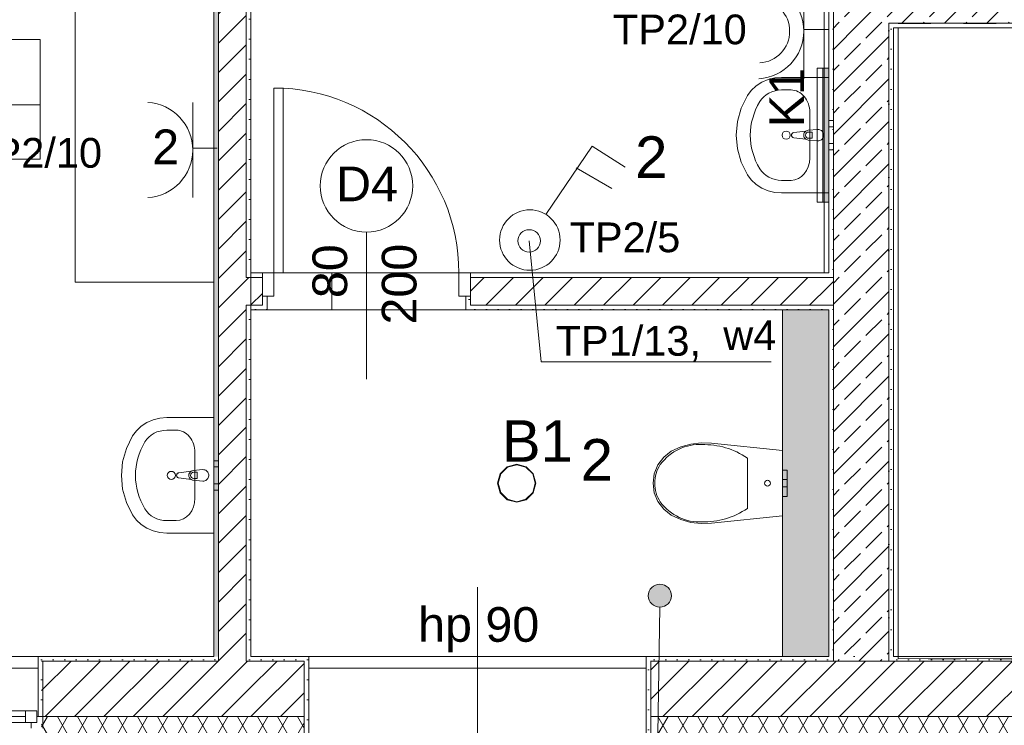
# Model space of a CAD drawing. Header units: millimetres. Extents: x -232602 to -175679, y -119570 to -82350.
# Tile 16 of 36: x -212086 to -207827, y -103124 to -100071. Entities that reach past the tile are written whole.
import ezdxf
from ezdxf.xclip import XClip

# ---------------------------------------------------------------- set-up
doc = ezdxf.new("R2010")
doc.units = ezdxf.units.MM
doc.header["$MEASUREMENT"] = 0
doc.header["$XCLIPFRAME"] = 0
doc.linetypes.add('Kropkowana', pattern=[317.499995, 0, -317.499995])
doc.linetypes.add('Przerywana', pattern=[282.222223, 141.111112, -141.111112])
for name, color, linetype in [('2D - Rysunki i Obrazki', 7, 'Continuous'), ('PT_ELE_4_6_Konstrukcja - Ściany zew', 7, 'Continuous'), ('PT_ELE_4_6_zagospodarowanie', 7, 'Continuous')]:
    doc.layers.add(name, color=color, linetype=linetype)
for name, color, linetype, lineweight in [('PT_ELE_4_6_0_Nr_pióra__252', 252, 'Continuous', 18), ('PT_ELE_4_6_0_Nr_pióra__6', 6, 'Continuous', 18), ('PT_ELE_4_6_0_Nr_pióra__7', 7, 'Continuous', 18), ('PT_ELE_4_6_DLX_BLD0_LUMKEY_IDX_Nr_pióra__6', 6, 'Continuous', 18), ('PT_ELE_4_6_DLX_BLD0_LUMKEY_IDX_Nr_pióra__7', 7, 'Continuous', 18), ('PT_ELE_4_6_DLX_BLD1_LUM_Nr_pióra__5', 5, 'Continuous', 18), ('PT_ELE_4_6_DLX_BLD1_LUMKEY_IDX_Nr_pióra__3', 3, 'Continuous', 18), ('PT_ELE_4_6_E- Schemat - Szyny L1.L2.L3_Nr_pióra__7', 7, 'Continuous', 18), ('PT_ELE_4_6_Elementy Modelu - Strefy_Nr_pióra__251', 251, 'Continuous', 18), ('PT_ELE_4_6_Elementy Modelu - Strefy_Nr_pióra__254', 254, 'Continuous', 18), ('PT_ELE_4_6_Konstrukcja - Schody_Nr_pióra__252', 252, 'Continuous', 18), ('PT_ELE_4_6_Konstrukcja - Stropy_Nr_pióra__255', 255, 'Continuous', 18), ('PT_ELE_4_6_Konstrukcja - Ściany zew_Nr_pióra__251', 251, 'Continuous', 18), ('PT_ELE_4_6_Konstrukcja - Ściany zew_Nr_pióra__252', 252, 'Continuous', 18), ('PT_ELE_4_6_Konstrukcja - Ściany zew_Nr_pióra__7', 7, 'Continuous', 18), ('PT_ELE_4_6_LUXIONA_Nr_pióra__4', 4, 'Continuous', 18), ('PT_ELE_4_6_Oświetlenie_Nr_pióra__6', 6, 'Continuous', 18), ('PT_ELE_4_6_Wnętrze - Umeblowanie_Nr_pióra__9', 9, 'Continuous', 18), ('PT_ELE_4_6_zagospodarowanie_Nr_pióra__251', 251, 'Continuous', 18), ('PT_ELE_4_6_zagospodarowanie_Nr_pióra__7', 7, 'Continuous', 18)]:
    doc.layers.add(name, color=color, linetype=linetype, lineweight=lineweight)
doc.layers.add('PT_ELE_4_6_DLX_BLD1_CONT_Nr_pióra__8', color=7, linetype='Continuous', lineweight=18, true_color=0x969696)
doc.styles.add('STYL_AUTOMATYCZNY_1', font='arial.ttf')
pattern_1 = [(45, (-96416.83, -0.008), (-91.92388, 91.92388), []), (45, (-96462.79, 45.95), (-91.92388, 91.92388), [97.5, -32.5])]
pattern_2 = [(0, (-96416.83, -0.008), (0, 86.60254), [0, -50]), (0, (-96391.83, 43.29), (0, 86.60254), [0, -50])]
pattern_3 = [(45, (-96416.83, -0.008), (-63.63961, 63.63961), [])]
pattern_4 = [(60, (-96416.83, -0.008), (-64.951905, 37.5), []), (120, (-96416.83, -0.008), (64.951905, 37.5), [])]

# ---------------------------------------------------------------- blocks, each defined once
blk = doc.blocks.new('Rysunek_1_6', base_point=(-200661.4, -99449.8))
at = {"layer": 'PT_ELE_4_6_Konstrukcja - Ściany zew', "linetype": 'Continuous', "lineweight": 0, "true_color": 0x000000}
blk.add_hatch(color=18, dxfattribs=at).paths.add_polyline_path([(-208586.3, -102826.6), (-208586.3, -101326.5), (-208786.3, -101326.5), (-208786.3, -102826.6)])
at = {"layer": 'PT_ELE_4_6_Konstrukcja - Ściany zew_Nr_pióra__252', "linetype": 'Continuous', "lineweight": 18}
h = blk.add_hatch(dxfattribs=at)
h.set_pattern_fill('TYNK_0006', color=252, style=0, pattern_type=2)
h.set_pattern_definition(pattern_2)
h.paths.add_polyline_path([(-211246.3, -98006.6), (-211246.3, -102826.6), (-211226.3, -102826.6), (-211226.3, -98006.6)])
h = blk.add_hatch(dxfattribs=at)
h.set_pattern_fill('BLOCZKI_CERAMICZNE_0006', color=252, style=0, pattern_type=2)
h.set_pattern_definition(pattern_3)
h.paths.add_polyline_path([(-211106.3, -101186.5), (-211106.3, -97986.6), (-211226.3, -97986.6), (-211226.3, -101186.5)])
h = blk.add_hatch(dxfattribs=at)
h.set_pattern_fill('TYNK_0006', color=252, style=0, pattern_type=2)
h.set_pattern_definition(pattern_2)
h.paths.add_polyline_path([(-211086.3, -101166.5), (-211086.3, -98006.6), (-211106.3, -98006.6), (-211106.3, -101166.5)])
h = blk.add_hatch(dxfattribs=at)
h.set_pattern_fill('TYNK_0006', color=252, style=0, pattern_type=2)
h.set_pattern_definition(pattern_2)
h.paths.add_polyline_path([(-208566.3, -101166.5), (-208566.3, -98758), (-208586.3, -98758), (-208586.3, -101166.5)])
h = blk.add_hatch(dxfattribs=at)
h.set_pattern_fill('BETON_ZBROJONY_0006', color=252, style=0, pattern_type=2)
h.set_pattern_definition(pattern_1)
h.paths.add_polyline_path([(-208326.3, -100086.6), (-208326.3, -99846.6), (-208566.3, -99846.6), (-208566.3, -100086.6)])
h = blk.add_hatch(dxfattribs=at)
h.set_pattern_fill('BETON_ZBROJONY_0006', color=252, style=0, pattern_type=2)
h.set_pattern_definition(pattern_1)
h.paths.add_polyline_path([(-208306.3, -100086.6), (-208306.3, -99846.6), (-208326.3, -99846.6), (-208326.3, -100086.6)])
h = blk.add_hatch(dxfattribs=at)
h.set_pattern_fill('BETON_ZBROJONY_0006', color=252, style=0, pattern_type=2)
h.set_pattern_definition(pattern_1)
h.paths.add_polyline_path([(-206146.3, -99846.6), (-208306.3, -99846.6), (-208306.3, -100086.6), (-206146.3, -100086.6)])
h = blk.add_hatch(dxfattribs=at)
h.set_pattern_fill('BETON_ZBROJONY_0006', color=252, style=0, pattern_type=2)
h.set_pattern_definition(pattern_1)
h.paths.add_polyline_path([(-208566.3, -100086.6), (-208566.3, -102826.6), (-208326.3, -102826.6), (-208326.3, -100086.6)])
h = blk.add_hatch(dxfattribs=at)
h.set_pattern_fill('TYNK_0006', color=252, style=0, pattern_type=2)
h.set_pattern_definition(pattern_2)
h.paths.add_polyline_path([(-208306.3, -100106.6), (-208306.3, -100086.6), (-208326.3, -100086.6), (-208326.3, -100106.6)])
h = blk.add_hatch(dxfattribs=at)
h.set_pattern_fill('TYNK_0006', color=252, style=0, pattern_type=2)
h.set_pattern_definition(pattern_2)
h.paths.add_polyline_path([(-203826.3, -100086.6), (-208306.3, -100086.6), (-208306.3, -100106.6), (-203826.3, -100106.6)])
h = blk.add_hatch(dxfattribs=at)
h.set_pattern_fill('TYNK_0006', color=252, style=0, pattern_type=2)
h.set_pattern_definition(pattern_2)
h.paths.add_polyline_path([(-208326.3, -100106.6), (-208326.3, -102826.6), (-208306.3, -102826.6), (-208306.3, -100106.6)])
h = blk.add_hatch(dxfattribs=at)
h.set_pattern_fill('BLOCZKI_CERAMICZNE_0006', color=252, style=0, pattern_type=2)
h.set_pattern_definition(pattern_3)
h.paths.add_polyline_path([(-211106.3, -101306.5), (-211106.3, -101186.5), (-211226.3, -101186.5), (-211226.3, -101306.5)])
h = blk.add_hatch(dxfattribs=at)
h.set_pattern_fill('TYNK_0006', color=252, style=0, pattern_type=2)
h.set_pattern_definition(pattern_2)
h.paths.add_polyline_path([(-211086.3, -101186.5), (-211086.3, -101166.5), (-211106.3, -101166.5), (-211106.3, -101186.5)])
h = blk.add_hatch(dxfattribs=at)
h.set_pattern_fill('BLOCZKI_CERAMICZNE_0006', color=252, style=0, pattern_type=2)
h.set_pattern_definition(pattern_3)
h.paths.add_polyline_path([(-211086.3, -101306.5), (-211086.3, -101186.5), (-211106.3, -101186.5), (-211106.3, -101306.5)])
h = blk.add_hatch(dxfattribs=at)
h.set_pattern_fill('TYNK_0006', color=252, style=0, pattern_type=2)
h.set_pattern_definition(pattern_2)
h.paths.add_polyline_path([(-211086.3, -101186.5), (-211036.3, -101186.5), (-211036.3, -101166.5), (-211086.3, -101166.5)])
h = blk.add_hatch(dxfattribs=at)
h.set_pattern_fill('BLOCZKI_CERAMICZNE_0006', color=252, style=0, pattern_type=2)
h.set_pattern_definition(pattern_3)
h.paths.add_polyline_path([(-211086.3, -101186.5), (-211086.3, -101306.5), (-211036.3, -101306.5), (-211036.3, -101186.5)])
h = blk.add_hatch(dxfattribs=at)
h.set_pattern_fill('TYNK_0006', color=252, style=0, pattern_type=2)
h.set_pattern_definition(pattern_2)
h.paths.add_polyline_path([(-210136.3, -101186.5), (-208586.3, -101186.5), (-208586.3, -101166.5), (-210136.3, -101166.5)])
h = blk.add_hatch(dxfattribs=at)
h.set_pattern_fill('BLOCZKI_CERAMICZNE_0006', color=252, style=0, pattern_type=2)
h.set_pattern_definition(pattern_3)
h.paths.add_polyline_path([(-210136.3, -101186.5), (-210136.3, -101306.5), (-208586.3, -101306.5), (-208586.3, -101186.5)])
h = blk.add_hatch(dxfattribs=at)
h.set_pattern_fill('TYNK_0006', color=252, style=0, pattern_type=2)
h.set_pattern_definition(pattern_2)
h.paths.add_polyline_path([(-208566.3, -101186.5), (-208566.3, -101166.5), (-208586.3, -101166.5), (-208586.3, -101186.5)])
h = blk.add_hatch(dxfattribs=at)
h.set_pattern_fill('BLOCZKI_CERAMICZNE_0006', color=252, style=0, pattern_type=2)
h.set_pattern_definition(pattern_3)
h.paths.add_polyline_path([(-208566.3, -101306.5), (-208566.3, -101186.5), (-208586.3, -101186.5), (-208586.3, -101306.5)])
h = blk.add_hatch(dxfattribs=at)
h.set_pattern_fill('TYNK_0006', color=252, style=0, pattern_type=2)
h.set_pattern_definition(pattern_2)
h.paths.add_polyline_path([(-211016.3, -101266.5), (-211036.3, -101266.5), (-211036.3, -101326.5), (-211016.3, -101326.5)])
h = blk.add_hatch(dxfattribs=at)
h.set_pattern_fill('TYNK_0006', color=252, style=0, pattern_type=2)
h.set_pattern_definition(pattern_2)
h.paths.add_polyline_path([(-210156.3, -101266.5), (-210156.3, -101326.5), (-210136.3, -101326.5), (-210136.3, -101266.5)])
h = blk.add_hatch(dxfattribs=at)
h.set_pattern_fill('BLOCZKI_CERAMICZNE_0006', color=252, style=0, pattern_type=2)
h.set_pattern_definition(pattern_3)
h.paths.add_polyline_path([(-211226.3, -101306.5), (-211226.3, -102826.6), (-211106.3, -102826.6), (-211106.3, -101306.5)])
h = blk.add_hatch(dxfattribs=at)
h.set_pattern_fill('TYNK_0006', color=252, style=0, pattern_type=2)
h.set_pattern_definition(pattern_2)
h.paths.add_polyline_path([(-211086.3, -101326.5), (-211086.3, -101306.5), (-211106.3, -101306.5), (-211106.3, -101326.5)])
h = blk.add_hatch(dxfattribs=at)
h.set_pattern_fill('TYNK_0006', color=252, style=0, pattern_type=2)
h.set_pattern_definition(pattern_2)
h.paths.add_polyline_path([(-211106.3, -101326.5), (-211106.3, -102826.6), (-211086.3, -102826.6), (-211086.3, -101326.5)])
h = blk.add_hatch(dxfattribs=at)
h.set_pattern_fill('TYNK_0006', color=252, style=0, pattern_type=2)
h.set_pattern_definition(pattern_2)
h.paths.add_polyline_path([(-211086.3, -101306.5), (-211086.3, -101326.5), (-211036.3, -101326.5), (-211036.3, -101306.5)])
h = blk.add_hatch(dxfattribs=at)
h.set_pattern_fill('TYNK_0006', color=252, style=0, pattern_type=2)
h.set_pattern_definition(pattern_2)
h.paths.add_polyline_path([(-210136.3, -101306.5), (-210136.3, -101326.5), (-208586.3, -101326.5), (-208586.3, -101306.5)])
h = blk.add_hatch(dxfattribs=at)
h.set_pattern_fill('TYNK_0006', color=252, style=0, pattern_type=2)
h.set_pattern_definition(pattern_2)
h.paths.add_polyline_path([(-208566.3, -101326.5), (-208566.3, -101306.5), (-208586.3, -101306.5), (-208586.3, -101326.5)])
h = blk.add_hatch(dxfattribs=at)
h.set_pattern_fill('TYNK_0006', color=252, style=0, pattern_type=2)
h.set_pattern_definition(pattern_2)
h.paths.add_polyline_path([(-208586.3, -101326.5), (-208586.3, -102826.6), (-208566.3, -102826.6), (-208566.3, -101326.5)])
h = blk.add_hatch(dxfattribs=at)
h.set_pattern_fill('TYNK_0006', color=252, style=0, pattern_type=2)
h.set_pattern_definition(pattern_2)
h.paths.add_polyline_path([(-212006.9, -103086.6), (-211986.9, -103086.6), (-211986.9, -102826.6), (-212006.9, -102826.6)])
h = blk.add_hatch(dxfattribs=at)
h.set_pattern_fill('TYNK_0006', color=252, style=0, pattern_type=2)
h.set_pattern_definition(pattern_2)
h.paths.add_polyline_path([(-211246.3, -102826.6), (-211991.3, -102826.6), (-211991.3, -102846.6), (-211246.3, -102846.6)])
h = blk.add_hatch(dxfattribs=at)
h.set_pattern_fill('BLOCZKI_CERAMICZNE_0006', color=252, style=0, pattern_type=2)
h.set_pattern_definition(pattern_3)
h.paths.add_polyline_path([(-211226.3, -102846.6), (-211991.3, -102846.6), (-211991.3, -103086.6), (-211226.3, -103086.6)])
h = blk.add_hatch(dxfattribs=at)
h.set_pattern_fill('TYNK_0006', color=252, style=0, pattern_type=2)
h.set_pattern_definition(pattern_2)
h.paths.add_polyline_path([(-211226.3, -102826.6), (-211246.3, -102826.6), (-211246.3, -102846.6), (-211226.3, -102846.6)])
h = blk.add_hatch(dxfattribs=at)
h.set_pattern_fill('BLOCZKI_CERAMICZNE_0006', color=252, style=0, pattern_type=2)
h.set_pattern_definition(pattern_3)
h.paths.add_polyline_path([(-211106.3, -102826.6), (-211226.3, -102826.6), (-211226.3, -102846.6), (-211106.3, -102846.6)])
h = blk.add_hatch(dxfattribs=at)
h.set_pattern_fill('BLOCZKI_CERAMICZNE_0006', color=252, style=0, pattern_type=2)
h.set_pattern_definition(pattern_3)
h.paths.add_polyline_path([(-211106.3, -102846.6), (-211226.3, -102846.6), (-211226.3, -103086.6), (-211106.3, -103086.6)])
h = blk.add_hatch(dxfattribs=at)
h.set_pattern_fill('TYNK_0006', color=252, style=0, pattern_type=2)
h.set_pattern_definition(pattern_2)
h.paths.add_polyline_path([(-211086.3, -102826.6), (-211106.3, -102826.6), (-211106.3, -102846.6), (-211086.3, -102846.6)])
h = blk.add_hatch(dxfattribs=at)
h.set_pattern_fill('BLOCZKI_CERAMICZNE_0006', color=252, style=0, pattern_type=2)
h.set_pattern_definition(pattern_3)
h.paths.add_polyline_path([(-211106.3, -102846.6), (-211106.3, -103086.6), (-210855.6, -103086.6), (-210855.6, -102846.6)])
h = blk.add_hatch(dxfattribs=at)
h.set_pattern_fill('TYNK_0006', color=252, style=0, pattern_type=2)
h.set_pattern_definition(pattern_2)
h.paths.add_polyline_path([(-211086.3, -102826.6), (-211086.3, -102846.6), (-210855.6, -102846.6), (-210855.6, -102826.6)])
h = blk.add_hatch(dxfattribs=at)
h.set_pattern_fill('TYNK_0006', color=252, style=0, pattern_type=2)
h.set_pattern_definition(pattern_2)
h.paths.add_polyline_path([(-210855.6, -102826.6), (-210855.6, -103186.6), (-210835.6, -103186.6), (-210835.6, -102826.6)])
h = blk.add_hatch(dxfattribs=at)
h.set_pattern_fill('TYNK_0006', color=252, style=0, pattern_type=2)
h.set_pattern_definition(pattern_2)
h.paths.add_polyline_path([(-209375.6, -102826.6), (-209375.6, -103186.6), (-209355.6, -103186.6), (-209355.6, -102826.6)])
h = blk.add_hatch(dxfattribs=at)
h.set_pattern_fill('TYNK_0006', color=252, style=0, pattern_type=2)
h.set_pattern_definition(pattern_2)
h.paths.add_polyline_path([(-208586.3, -102826.6), (-209356.8, -102826.6), (-209356.8, -102846.6), (-208586.3, -102846.6)])
h = blk.add_hatch(dxfattribs=at)
h.set_pattern_fill('BLOCZKI_CERAMICZNE_0006', color=252, style=0, pattern_type=2)
h.set_pattern_definition(pattern_3)
h.paths.add_polyline_path([(-209356.8, -103086.6), (-203885.8, -103086.6), (-203885.8, -102846.6), (-209356.8, -102846.6)])
h = blk.add_hatch(dxfattribs=at)
h.set_pattern_fill('TYNK_0006', color=252, style=0, pattern_type=2)
h.set_pattern_definition(pattern_2)
h.paths.add_polyline_path([(-208566.3, -102826.6), (-208586.3, -102826.6), (-208586.3, -102846.6), (-208566.3, -102846.6)])
h = blk.add_hatch(dxfattribs=at)
h.set_pattern_fill('BETON_ZBROJONY_0006', color=252, style=0, pattern_type=2)
h.set_pattern_definition(pattern_1)
h.paths.add_polyline_path([(-208326.3, -102826.6), (-208566.3, -102826.6), (-208566.3, -102846.6), (-208326.3, -102846.6)])
h = blk.add_hatch(dxfattribs=at)
h.set_pattern_fill('TYNK_0006', color=252, style=0, pattern_type=2)
h.set_pattern_definition(pattern_2)
h.paths.add_polyline_path([(-208306.3, -102826.6), (-208326.3, -102826.6), (-208326.3, -102846.6), (-208306.3, -102846.6)])
h = blk.add_hatch(dxfattribs=at)
h.set_pattern_fill('TYNK_0006', color=252, style=0, pattern_type=2)
h.set_pattern_definition(pattern_2)
h.paths.add_polyline_path([(-208306.3, -102846.6), (-203885.8, -102846.6), (-203885.8, -102826.6), (-208306.3, -102826.6)])
h = blk.add_hatch(dxfattribs=at)
h.set_pattern_fill('IZOLACJA_MIĘKKA_0006', color=252, style=0, pattern_type=2)
h.set_pattern_definition(pattern_4)
h.paths.add_polyline_path([(-211991.3, -103236.6), (-210855.6, -103236.6), (-210855.6, -103086.6), (-211991.3, -103086.6)])
h = blk.add_hatch(dxfattribs=at)
h.set_pattern_fill('IZOLACJA_MIĘKKA_0006', color=252, style=0, pattern_type=2)
h.set_pattern_definition(pattern_4)
h.paths.add_polyline_path([(-209356.8, -103236.6), (-203885.8, -103236.6), (-203885.8, -103086.6), (-209356.8, -103086.6)])
at = {"layer": 'PT_ELE_4_6_LUXIONA_Nr_pióra__4', "linetype": 'Continuous', "lineweight": 18}
blk.add_hatch(color=4, dxfattribs=at).paths.add_polyline_path([(-208586.3, -100280.6), (-208611.3, -100280.6), (-208611.3, -100860.6), (-208586.3, -100860.6)])
at = {"layer": 'PT_ELE_4_6_zagospodarowanie', "linetype": 'Continuous', "lineweight": 0, "true_color": 0x000000}
blk.add_hatch(color=18, dxfattribs=at).paths.add_polyline_path([(-209366.9, -102563.2), (-209363.1, -102582.4), (-209352.3, -102598.6), (-209336, -102609.4), (-209316.9, -102613.2), (-209297.8, -102609.4), (-209281.6, -102598.6), (-209270.7, -102582.4), (-209266.9, -102563.2), (-209270.7, -102544.1), (-209281.6, -102527.9), (-209297.8, -102517.1), (-209316.9, -102513.2), (-209336, -102517.1), (-209352.3, -102527.9), (-209363.1, -102544.1)])
at = {"layer": 'PT_ELE_4_6_0_Nr_pióra__252', "color": 252, "linetype": 'Continuous', "lineweight": 18}
for p, q in [((-209831.1, -101551.9), (-209882.5, -101028.1)), ((-208835.8, -101551.9), (-209831.1, -101551.9))]:
    blk.add_line(p, q, dxfattribs=at)
at = {"layer": 'PT_ELE_4_6_0_Nr_pióra__6', "color": 6, "linetype": 'Continuous', "lineweight": 18}
blk.add_line((-209679.6, -100711.9), (-209525.2, -100801.1), dxfattribs=at)
at = {"layer": 'PT_ELE_4_6_0_Nr_pióra__7', "color": 7, "linetype": 'Continuous', "lineweight": 18, "flags": 128}
blk.add_lwpolyline([(-208586.3, -102826.6), (-208786.3, -102826.6), (-208786.3, -101326.5), (-208586.3, -101326.5)], close=True, dxfattribs=at)
at = {"layer": 'PT_ELE_4_6_DLX_BLD1_CONT_Nr_pióra__8', "color": 252, "linetype": 'Continuous', "lineweight": 18, "true_color": 0x969696, "flags": 128}
for points in [[(-211246.3, -102826.6), (-211246.3, -98006.6)], [(-211086.3, -98006.6), (-211086.3, -102826.6)], [(-208606.3, -101166.5), (-208606.3, -98758)], [(-203806.3, -100106.6), (-208285.8, -100106.6)], [(-208285.8, -100106.6), (-208285.8, -102836.9)], [(-210736.3, -101326.5), (-210736.3, -101166.5)], [(-210736.3, -101166.5), (-208606.3, -101166.5)], [(-208786.3, -101326.5), (-210736.3, -101326.5)], [(-208786.3, -102826.6), (-208786.3, -101326.5)], [(-214664.3, -102823.8), (-211246.3, -102826.6)], [(-211086.3, -102826.6), (-208786.3, -102826.6)], [(-208285.8, -102836.9), (-202286.3, -102826.6)]]:
    blk.add_lwpolyline(points, dxfattribs=at)
at = {"layer": 'PT_ELE_4_6_DLX_BLD1_LUM_Nr_pióra__5', "color": 5, "linetype": 'Continuous', "lineweight": 18, "flags": 128}
for points in [[(-210007.8, -102035.3), (-209977.6, -102005.1)], [(-209977.6, -102005.1), (-210007.8, -102035.3)], [(-209977.6, -102005.1), (-210007.8, -102035.3)], [(-210007.8, -102035.3), (-209977.6, -102005.1)], [(-209976.3, -102007.3), (-210005.6, -102036.6)], [(-210005.6, -102036.6), (-209976.3, -102007.3)], [(-209977.6, -102005.1), (-209936.3, -101994.1)], [(-209936.3, -101994.1), (-209977.6, -102005.1)], [(-209936.3, -101994.1), (-209977.6, -102005.1)], [(-209977.6, -102005.1), (-209936.3, -101994.1)], [(-209936.3, -101996.6), (-209976.3, -102007.3)], [(-209976.3, -102007.3), (-209936.3, -101996.6)], [(-209936.3, -101994.1), (-209895.1, -102005.1)], [(-209895.1, -102005.1), (-209936.3, -101994.1)], [(-209895.1, -102005.1), (-209936.3, -101994.1)], [(-209936.3, -101994.1), (-209895.1, -102005.1)], [(-209896.3, -102007.3), (-209936.3, -101996.6)], [(-209936.3, -101996.6), (-209896.3, -102007.3)], [(-209867.1, -102036.6), (-209896.3, -102007.3)], [(-209896.3, -102007.3), (-209867.1, -102036.6)], [(-209895.1, -102005.1), (-209864.9, -102035.3)], [(-209864.9, -102035.3), (-209895.1, -102005.1)], [(-209864.9, -102035.3), (-209895.1, -102005.1)], [(-209895.1, -102005.1), (-209864.9, -102035.3)], [(-210018.8, -102076.6), (-210007.8, -102035.3)], [(-210007.8, -102035.3), (-210018.8, -102076.6)], [(-210007.8, -102035.3), (-210018.8, -102076.6)], [(-210018.8, -102076.6), (-210007.8, -102035.3)], [(-210005.6, -102036.6), (-210016.3, -102076.6)], [(-210016.3, -102076.6), (-210005.6, -102036.6)], [(-209856.3, -102076.6), (-209867.1, -102036.6)], [(-209867.1, -102036.6), (-209856.3, -102076.6)], [(-209864.9, -102035.3), (-209853.8, -102076.6)], [(-209853.8, -102076.6), (-209864.9, -102035.3)], [(-209853.8, -102076.6), (-209864.9, -102035.3)], [(-209864.9, -102035.3), (-209853.8, -102076.6)], [(-210007.8, -102117.8), (-210018.8, -102076.6)], [(-210018.8, -102076.6), (-210007.8, -102117.8)], [(-210018.8, -102076.6), (-210007.8, -102117.8)], [(-210007.8, -102117.8), (-210018.8, -102076.6)], [(-210016.3, -102076.6), (-210005.6, -102116.6)], [(-210005.6, -102116.6), (-210016.3, -102076.6)], [(-209867.1, -102116.6), (-209856.3, -102076.6)], [(-209856.3, -102076.6), (-209867.1, -102116.6)], [(-209853.8, -102076.6), (-209864.9, -102117.8)], [(-209864.9, -102117.8), (-209853.8, -102076.6)], [(-209864.9, -102117.8), (-209853.8, -102076.6)], [(-209853.8, -102076.6), (-209864.9, -102117.8)], [(-209977.6, -102148), (-210007.8, -102117.8)], [(-210007.8, -102117.8), (-209977.6, -102148)], [(-210007.8, -102117.8), (-209977.6, -102148)], [(-209977.6, -102148), (-210007.8, -102117.8)], [(-210005.6, -102116.6), (-209976.3, -102145.8)], [(-209976.3, -102145.8), (-210005.6, -102116.6)], [(-209896.3, -102145.8), (-209867.1, -102116.6)], [(-209867.1, -102116.6), (-209896.3, -102145.8)], [(-209864.9, -102117.8), (-209895.1, -102148)], [(-209895.1, -102148), (-209864.9, -102117.8)], [(-209895.1, -102148), (-209864.9, -102117.8)], [(-209864.9, -102117.8), (-209895.1, -102148)], [(-209936.3, -102159.1), (-209977.6, -102148)], [(-209977.6, -102148), (-209936.3, -102159.1)], [(-209977.6, -102148), (-209936.3, -102159.1)], [(-209936.3, -102159.1), (-209977.6, -102148)], [(-209976.3, -102145.8), (-209936.3, -102156.6)], [(-209936.3, -102156.6), (-209976.3, -102145.8)], [(-209936.3, -102156.6), (-209896.3, -102145.8)], [(-209896.3, -102145.8), (-209936.3, -102156.6)], [(-209895.1, -102148), (-209936.3, -102159.1)], [(-209936.3, -102159.1), (-209895.1, -102148)], [(-209936.3, -102159.1), (-209895.1, -102148)], [(-209895.1, -102148), (-209936.3, -102159.1)]]:
    blk.add_lwpolyline(points, dxfattribs=at)
at = {"layer": 'PT_ELE_4_6_Elementy Modelu - Strefy_Nr_pióra__251', "color": 251, "linetype": 'Continuous', "lineweight": 18}
for p, q in [((-214530.9, -100156.3), (-211998.1, -100156.3)), ((-211998.1, -100156.3), (-211998.1, -100674.8)), ((-214530.9, -100439.1), (-211998.1, -100439.1)), ((-211998.1, -100674.8), (-214530.9, -100674.8))]:
    blk.add_line(p, q, dxfattribs=at)
at = {"layer": 'PT_ELE_4_6_Elementy Modelu - Strefy_Nr_pióra__254', "color": 254, "linetype": 'Continuous', "lineweight": 18, "flags": 128}
for points in [[(-211246.3, -101206.6), (-211246.3, -98006.6), (-214666.3, -98006.6), (-214666.3, -102826.6), (-211246.3, -102826.6)], [(-211086.3, -98006.6), (-211086.3, -101166.5), (-208586.3, -101166.5), (-208586.3, -98758), (-209986.3, -98758), (-209986.3, -98006.6)], [(-202286.3, -102826.6), (-202286.3, -98006.6), (-203806.3, -98006.6), (-203806.3, -100106.6), (-208306.3, -100106.6), (-208306.3, -102826.6)], [(-209316.9, -102826.6), (-208786.3, -102826.6), (-208786.3, -101326.5), (-211086.3, -101326.5), (-211086.3, -102826.6), (-209505.6, -102826.6)]]:
    blk.add_lwpolyline(points, close=True, dxfattribs=at)
at = {"layer": 'PT_ELE_4_6_Konstrukcja - Schody_Nr_pióra__252', "color": 252, "linetype": 'Przerywana', "lineweight": 18}
for p, q in [((-208285.8, -102836.9), (-208285.8, -100086.9)), ((-208285.8, -100086.9), (-203885.8, -100086.9)), ((-208285.8, -102836.9), (-208285.8, -100086.9)), ((-208285.8, -100086.9), (-203885.8, -100086.9)), ((-205475.8, -102836.9), (-208285.8, -102836.9)), ((-205475.8, -102836.9), (-208285.8, -102836.9))]:
    blk.add_line(p, q, dxfattribs=at)
at = {"layer": 'PT_ELE_4_6_Konstrukcja - Stropy_Nr_pióra__255', "color": 255, "linetype": 'Kropkowana', "lineweight": 18, "flags": 128}
blk.add_lwpolyline([(-192386.3, -92006.6), (-218206.3, -92006.6), (-218206.3, -102826.6), (-208326.3, -102826.6), (-208326.3, -100086.6), (-203885.8, -100086.6), (-203885.8, -102826.6), (-192386.3, -102826.6)], close=True, dxfattribs=at)
at = {"layer": 'PT_ELE_4_6_Konstrukcja - Ściany zew_Nr_pióra__251', "color": 251, "linetype": 'Continuous', "lineweight": 18}
for p, q in [((-210586.3, -100990.1), (-210586.3, -101626.5)), ((-210105.6, -103726.4), (-210105.6, -102526.6))]:
    blk.add_line(p, q, dxfattribs=at)
at = {"layer": 'PT_ELE_4_6_Konstrukcja - Ściany zew_Nr_pióra__251', "color": 251, "linetype": 'Continuous', "lineweight": 18, "flags": 128}
blk.add_lwpolyline([(-210386.3, -100790.1, 1), (-210786.3, -100790.1, 1)], format="xyb", close=True, dxfattribs=at)
at = {"layer": 'PT_ELE_4_6_Konstrukcja - Ściany zew_Nr_pióra__7', "color": 7, "linetype": 'Continuous', "lineweight": 18}
for p, q in [((-211226.3, -97986.6), (-211226.3, -101186.5)), ((-211106.3, -101186.5), (-211106.3, -97986.6)), ((-208566.3, -99846.6), (-208566.3, -100086.6)), ((-208566.3, -100086.6), (-208566.3, -101186.5)), ((-208326.3, -100086.6), (-208306.3, -100086.6)), ((-208326.3, -100086.6), (-208306.3, -100086.6)), ((-208326.3, -102826.6), (-208326.3, -100086.6)), ((-208306.3, -100086.6), (-206146.3, -100086.6)), ((-210986.3, -100366.5), (-210986.3, -101166.5)), ((-210946.3, -100366.5), (-210986.3, -100366.5)), ((-210946.3, -101166.5), (-210946.3, -100366.5)), ((-211226.3, -101186.5), (-211226.3, -101306.5)), ((-211086.3, -101186.5), (-211106.3, -101186.5)), ((-211086.3, -101186.5), (-211106.3, -101186.5)), ((-211036.3, -101186.5), (-211086.3, -101186.5)), ((-211036.3, -101166.5), (-211036.3, -101186.5)), ((-211036.3, -101266.5), (-211036.3, -101166.5)), ((-211036.3, -101166.5), (-210986.3, -101166.5)), ((-211036.3, -101166.5), (-211036.3, -101186.5)), ((-211036.3, -101166.5), (-211036.3, -101186.5)), ((-211036.3, -101186.5), (-211036.3, -101266.5)), ((-211036.3, -101186.5), (-211036.3, -101266.5)), ((-211036.3, -101186.5), (-211036.3, -101266.5)), ((-210986.3, -101166.5), (-210986.3, -101266.5)), ((-210986.3, -101166.5), (-210946.3, -101166.5)), ((-210186.3, -101266.5), (-210186.3, -101166.5)), ((-210186.3, -101166.5), (-210136.3, -101166.5)), ((-210136.3, -101166.5), (-210136.3, -101186.5)), ((-210136.3, -101166.5), (-210136.3, -101266.5)), ((-210136.3, -101166.5), (-210136.3, -101186.5)), ((-210136.3, -101166.5), (-210136.3, -101186.5)), ((-208586.3, -101186.5), (-210136.3, -101186.5)), ((-210136.3, -101186.5), (-210136.3, -101266.5)), ((-210136.3, -101186.5), (-210136.3, -101266.5)), ((-210136.3, -101186.5), (-210136.3, -101266.5)), ((-208566.3, -101186.5), (-208586.3, -101186.5)), ((-208566.3, -101186.5), (-208586.3, -101186.5)), ((-208566.3, -101306.5), (-208566.3, -101186.5)), ((-208566.3, -101306.5), (-208566.3, -101186.5)), ((-211036.3, -101266.5), (-211016.3, -101266.5)), ((-211036.3, -101306.5), (-211036.3, -101266.5)), ((-210986.3, -101266.5), (-211036.3, -101266.5)), ((-211016.3, -101266.5), (-211016.3, -101326.5)), ((-211016.3, -101266.5), (-211016.3, -101326.5)), ((-210136.3, -101266.5), (-210186.3, -101266.5)), ((-210156.3, -101266.5), (-210156.3, -101326.5)), ((-210136.3, -101266.5), (-210156.3, -101266.5)), ((-210156.3, -101266.5), (-210156.3, -101326.5)), ((-210136.3, -101306.5), (-210136.3, -101266.5)), ((-211226.3, -101306.5), (-211226.3, -102826.6)), ((-211106.3, -101306.5), (-211086.3, -101306.5)), ((-211106.3, -102826.6), (-211106.3, -101306.5)), ((-211106.3, -101306.5), (-211086.3, -101306.5)), ((-211086.3, -101306.5), (-211036.3, -101306.5)), ((-211036.3, -101326.5), (-211016.3, -101326.5)), ((-211036.3, -101326.5), (-211016.3, -101326.5)), ((-210136.3, -101326.5), (-210156.3, -101326.5)), ((-210136.3, -101326.5), (-210156.3, -101326.5)), ((-210136.3, -101306.5), (-208586.3, -101306.5)), ((-208586.3, -101306.5), (-208566.3, -101306.5)), ((-208586.3, -101306.5), (-208566.3, -101306.5)), ((-208566.3, -101306.5), (-208566.3, -102826.6)), ((-212006.9, -103086.6), (-212006.9, -102826.6)), ((-211986.9, -102826.6), (-212006.9, -102826.6)), ((-211986.9, -102826.6), (-212006.9, -102826.6)), ((-212006.9, -103086.6), (-212006.9, -102826.6)), ((-211226.3, -102846.6), (-211991.3, -102846.6)), ((-211986.9, -102846.6), (-211986.9, -103086.6)), ((-211226.3, -102826.6), (-211226.3, -102846.6)), ((-211226.3, -102826.6), (-211226.3, -102846.6)), ((-211106.3, -102846.6), (-211106.3, -102826.6)), ((-211106.3, -102846.6), (-211106.3, -102826.6)), ((-210855.6, -102846.6), (-211106.3, -102846.6)), ((-210855.6, -102826.6), (-210835.6, -102826.6)), ((-210855.6, -102826.6), (-210835.6, -102826.6)), ((-210855.6, -102846.6), (-210855.6, -103186.6)), ((-210835.6, -103186.6), (-210835.6, -102826.6)), ((-210835.6, -103186.6), (-210835.6, -102826.6)), ((-209375.6, -103186.6), (-209375.6, -102826.6)), ((-209355.6, -102826.6), (-209375.6, -102826.6)), ((-209355.6, -102826.6), (-209375.6, -102826.6)), ((-209375.6, -103186.6), (-209375.6, -102826.6)), ((-208566.3, -102846.6), (-209356.8, -102846.6)), ((-209355.6, -102846.6), (-209355.6, -103186.6)), ((-208566.3, -102826.6), (-208566.3, -102846.6)), ((-208566.3, -102826.6), (-208566.3, -102846.6)), ((-208566.3, -102846.6), (-208326.3, -102846.6)), ((-208566.3, -102846.6), (-208326.3, -102846.6)), ((-208326.3, -102846.6), (-208326.3, -102826.6)), ((-208326.3, -102846.6), (-208326.3, -102826.6)), ((-203885.8, -102846.6), (-208326.3, -102846.6)), ((-212866.9, -102876.6), (-212006.9, -102876.6)), ((-209375.6, -102876.6), (-210835.6, -102876.6)), ((-212811.9, -103061.6), (-212061.9, -103061.6)), ((-212811.9, -103061.6), (-212061.9, -103061.6)), ((-212061.9, -103111.6), (-212061.9, -103061.6)), ((-212061.9, -103061.6), (-212011.9, -103061.6)), ((-212011.9, -103061.6), (-212011.9, -103111.6)), ((-212811.9, -103086.6), (-212061.9, -103086.6)), ((-212061.9, -103111.6), (-212811.9, -103111.6)), ((-212011.9, -103111.6), (-212061.9, -103111.6)), ((-212036.9, -103136.6), (-212036.9, -103111.6)), ((-212036.9, -103111.6), (-212011.9, -103111.6)), ((-212011.9, -103111.6), (-212011.9, -103086.6)), ((-212011.9, -103086.6), (-211986.9, -103086.6)), ((-211986.9, -103086.6), (-212006.9, -103086.6)), ((-211991.3, -103086.6), (-211226.3, -103086.6)), ((-211986.9, -103136.6), (-211986.9, -103086.6)), ((-211986.9, -103136.6), (-211986.9, -103086.6)), ((-211986.9, -103136.6), (-211986.9, -103086.6)), ((-211226.3, -103086.6), (-211106.3, -103086.6)), ((-211106.3, -103086.6), (-210855.6, -103086.6)), ((-209356.8, -103086.6), (-203885.8, -103086.6))]:
    blk.add_line(p, q, dxfattribs=at)
at = {"layer": 'PT_ELE_4_6_Konstrukcja - Ściany zew_Nr_pióra__7', "color": 7, "linetype": 'Continuous', "lineweight": 18, "flags": 128}
for points in [[(-211246.3, -98006.6), (-211246.3, -102826.6)], [(-211086.3, -101166.5), (-211086.3, -98006.6)], [(-208586.3, -98758), (-208586.3, -101166.5)], [(-208306.3, -100106.6), (-203806.3, -100106.6)], [(-208306.3, -102826.6), (-208306.3, -100106.6)], [(-211036.3, -101166.5), (-211086.3, -101166.5)], [(-208586.3, -101166.5), (-210136.3, -101166.5)], [(-211086.3, -102826.6), (-211086.3, -101326.5)], [(-211086.3, -101326.5), (-211036.3, -101326.5)], [(-210136.3, -101326.5), (-208586.3, -101326.5)], [(-208586.3, -101326.5), (-208586.3, -102826.6)], [(-211246.3, -102826.6), (-211991.3, -102826.6)], [(-210855.6, -102826.6), (-211086.3, -102826.6)], [(-208586.3, -102826.6), (-209356.8, -102826.6)], [(-203885.8, -102826.6), (-208306.3, -102826.6)]]:
    blk.add_lwpolyline(points, dxfattribs=at)
at = {"layer": 'PT_ELE_4_6_Konstrukcja - Ściany zew_Nr_pióra__7', "color": 7, "linetype": 'Continuous', "lineweight": 18}
blk.add_arc((-210986.3, -101166.5), 800, 0, 90, dxfattribs=at)
at = {"layer": 'PT_ELE_4_6_LUXIONA_Nr_pióra__4', "color": 4, "linetype": 'Continuous', "lineweight": 18, "flags": 128}
for points in [[(-208636.3, -100280.6), (-208636.3, -100860.6), (-208586.3, -100860.6), (-208586.3, -100280.6)], [(-208586.3, -100280.6), (-208586.3, -100860.6), (-208611.3, -100860.6), (-208611.3, -100280.6)]]:
    blk.add_lwpolyline(points, close=True, dxfattribs=at)
at = {"layer": 'PT_ELE_4_6_Oświetlenie_Nr_pióra__6', "color": 6, "linetype": 'Continuous', "lineweight": 18}
for p, q in [((-208694.7, -100326.2), (-208694.7, -99914.9)), ((-208694.7, -100112.9), (-208589.5, -100112.9)), ((-211337.8, -100840.4), (-211337.8, -100429.2)), ((-211337.8, -100627.1), (-211232.5, -100627.1)), ((-209810.4, -100913.9), (-209610.3, -100617.8)), ((-209610.3, -100617.8), (-209466.4, -100708.6))]:
    blk.add_line(p, q, dxfattribs=at)
for centre, radius in [((-209879.3, -101024.4), 130.8), ((-209882.5, -101028.1), 48.5)]:
    blk.add_circle(centre, radius, dxfattribs=at)
for centre, radius in [((-208900.6, -100120.6), 206), ((-208892.7, -100120.7), 137.3), ((-211543.7, -100634.8), 206)]:
    blk.add_arc(centre, radius, 273.376, 86.624, dxfattribs=at)
at = {"layer": 'PT_ELE_4_6_Wnętrze - Umeblowanie_Nr_pióra__9', "color": 9, "linetype": 'Continuous', "lineweight": 18}
for p, q in [((-208749.2, -100374.9), (-208790, -100374.9)), ((-208668.4, -100669.6), (-208668.4, -100471.5)), ((-208673.2, -100557), (-208658.3, -100557)), ((-208658.3, -100557), (-208658.3, -100584.2)), ((-208658.3, -100584.2), (-208673.2, -100584.2)), ((-208749.2, -100766.2), (-208790, -100766.2)), ((-211409.2, -101847.1), (-211450, -101847.1)), ((-211328.4, -102141.8), (-211328.4, -101943.7)), ((-208937.8, -101967.6), (-208937.8, -102076.6)), ((-211333.2, -102029.1), (-211318.3, -102029.1)), ((-211318.3, -102056.3), (-211333.2, -102056.3)), ((-211318.3, -102029.1), (-211318.3, -102056.3)), ((-208786.3, -102036.3), (-208786.3, -102019.6)), ((-208786.3, -102019.6), (-208766.3, -102019.6)), ((-208786.3, -102060.6), (-208786.3, -102036.3)), ((-208766.3, -102036.3), (-208766.3, -102019.6)), ((-208766.3, -102060.6), (-208766.3, -102036.3)), ((-208937.8, -102076.6), (-208937.8, -102185.5)), ((-208786.3, -102065.2), (-208786.3, -102060.6)), ((-208786.3, -102060.6), (-208766.3, -102060.6)), ((-208786.3, -102076.6), (-208786.3, -102065.2)), ((-208786.3, -102087.9), (-208786.3, -102076.6)), ((-208786.3, -102092.6), (-208786.3, -102087.9)), ((-208786.3, -102092.6), (-208766.3, -102092.6)), ((-208786.3, -102116.9), (-208786.3, -102092.6)), ((-208766.3, -102065.2), (-208766.3, -102060.6)), ((-208766.3, -102076.6), (-208766.3, -102065.2)), ((-208766.3, -102087.9), (-208766.3, -102076.6)), ((-208766.3, -102092.6), (-208766.3, -102087.9)), ((-208766.3, -102116.9), (-208766.3, -102092.6)), ((-208786.3, -102133.6), (-208786.3, -102116.9)), ((-208786.3, -102133.6), (-208766.3, -102133.6)), ((-208766.3, -102133.6), (-208766.3, -102116.9)), ((-211409.2, -102238.4), (-211450, -102238.4))]:
    blk.add_line(p, q, dxfattribs=at)
at = {"layer": 'PT_ELE_4_6_Wnętrze - Umeblowanie_Nr_pióra__9', "color": 9, "linetype": 'Continuous', "lineweight": 18, "flags": 128}
for points in [[(-208586.3, -100320.6), (-208790, -100320.6), (-208819.9, -100323), (-208849, -100330.1), (-208876.1, -100341.8), (-208900.5, -100357.6), (-208921.3, -100377.1), (-208938, -100399.6), (-208964.6, -100453.9), (-208980.9, -100511.4), (-208986.3, -100570.6), (-208980.9, -100629.7), (-208964.6, -100687.2), (-208938, -100741.5), (-208921.3, -100764), (-208900.5, -100783.5), (-208876.1, -100799.3), (-208849, -100811), (-208819.9, -100818.2), (-208790, -100820.6), (-208586.3, -100820.6)], [(-208586.3, -100507.1), (-208586.3, -100534.1), (-208566.3, -100534.1), (-208566.3, -100507.1)], [(-208633.4, -100545.6), (-208675.4, -100549.6), (-208678.7, -100550.1), (-208681.9, -100551.2), (-208684.9, -100552.8), (-208737.8, -100559.5), (-208739.7, -100559.9), (-208741.4, -100560.6), (-208743, -100561.6), (-208744.5, -100562.8), (-208745.7, -100564.3), (-208746.6, -100566), (-208747.2, -100567.7), (-208747.6, -100569.6), (-208747.6, -100571.5), (-208747.2, -100573.4), (-208746.6, -100575.2), (-208745.7, -100576.8), (-208744.5, -100578.3), (-208743, -100579.6), (-208741.4, -100580.6), (-208739.7, -100581.3), (-208737.8, -100581.7), (-208684.9, -100588.3), (-208681.9, -100589.9), (-208678.7, -100591), (-208675.4, -100591.6), (-208633.4, -100595.6), (-208629.3, -100595.2), (-208625.3, -100594.2), (-208621.5, -100592.6), (-208618, -100590.3), (-208615, -100587.5), (-208612.5, -100584.2), (-208610.5, -100580.6), (-208609.2, -100576.7), (-208608.5, -100572.6), (-208608.5, -100568.5), (-208609.2, -100564.4), (-208610.5, -100560.5), (-208612.5, -100556.9), (-208615, -100553.6), (-208618, -100550.8), (-208621.5, -100548.6), (-208625.3, -100546.9), (-208629.3, -100545.9)], [(-208586.3, -100607.1), (-208586.3, -100634.1), (-208566.3, -100634.1), (-208566.3, -100607.1)], [(-211246.3, -101792.7), (-211450, -101792.7), (-211479.9, -101795.2), (-211509, -101802.3), (-211536.1, -101814), (-211560.5, -101829.8), (-211581.3, -101849.3), (-211598, -101871.8), (-211624.6, -101926.1), (-211640.9, -101983.6), (-211646.3, -102042.7), (-211640.9, -102101.9), (-211624.6, -102159.4), (-211598, -102213.7), (-211581.3, -102236.2), (-211560.5, -102255.7), (-211536.1, -102271.5), (-211509, -102283.2), (-211479.9, -102290.3), (-211450, -102292.7), (-211246.3, -102292.7)], [(-209183.1, -102246), (-209226.6, -102233.6), (-209267.7, -102214.6), (-209300.2, -102189), (-209325.2, -102155.9), (-209340.9, -102117.6), (-209346.3, -102076.6), (-209340.9, -102035.5), (-209325.2, -101997.2), (-209300.2, -101964.2), (-209267.7, -101938.6), (-209226.6, -101919.5), (-209183.1, -101907.1), (-209138.2, -101901.6), (-209092.9, -101903.2), (-208786.3, -101935.6), (-208786.3, -102217.5), (-209092.9, -102249.9), (-209138.2, -102251.5)], [(-211246.3, -101979.2), (-211246.3, -102006.2), (-211226.3, -102006.2), (-211226.3, -101979.2)], [(-211293.4, -102017.7), (-211335.4, -102021.7), (-211338.7, -102022.3), (-211341.9, -102023.4), (-211344.9, -102025), (-211397.8, -102031.6), (-211399.7, -102032), (-211401.4, -102032.7), (-211403, -102033.7), (-211404.5, -102035), (-211405.7, -102036.5), (-211406.6, -102038.1), (-211407.2, -102039.9), (-211407.6, -102041.8), (-211407.6, -102043.7), (-211407.2, -102045.6), (-211406.6, -102047.4), (-211405.7, -102049), (-211404.5, -102050.5), (-211403, -102051.7), (-211401.4, -102052.7), (-211399.7, -102053.4), (-211397.8, -102053.8), (-211344.9, -102060.5), (-211341.9, -102062.1), (-211338.7, -102063.2), (-211335.4, -102063.7), (-211293.4, -102067.7), (-211289.3, -102067.4), (-211285.3, -102066.4), (-211281.5, -102064.7), (-211278, -102062.5), (-211275, -102059.7), (-211272.5, -102056.4), (-211270.5, -102052.8), (-211269.2, -102048.9), (-211268.5, -102044.8), (-211268.5, -102040.7), (-211269.2, -102036.6), (-211270.5, -102032.7), (-211272.5, -102029.1), (-211275, -102025.8), (-211278, -102023), (-211281.5, -102020.8), (-211285.3, -102019.1), (-211289.3, -102018.1)], [(-211246.3, -102079.2), (-211246.3, -102106.2), (-211226.3, -102106.2), (-211226.3, -102079.2)]]:
    blk.add_lwpolyline(points, close=True, dxfattribs=at)
at = {"layer": 'PT_ELE_4_6_Wnętrze - Umeblowanie_Nr_pióra__9', "color": 9, "linetype": 'Continuous', "lineweight": 18}
for centre, radius in [((-208770.5, -100570.6), 17.5), ((-211430.5, -102042.7), 17.5), ((-208851.3, -102076.6), 12.7)]:
    blk.add_circle(centre, radius, dxfattribs=at)
for centre, radius, start, end in [((-208673.5, -100570.6), 21.1, 122.771, 237.229), ((-208673.2, -100570.6), 13.6, 90, 270), ((-211333.5, -102042.7), 21.1, 122.771, 237.229), ((-211333.2, -102042.7), 13.6, 90, 270)]:
    blk.add_arc(centre, radius, start, end, dxfattribs=at)
for centre, major_axis, ratio, start_param, end_param in [((-208790, -100471.5), (107.7, 0), 0.896739, 1.570796, 2.644618), ((-208749.2, -100471.7), (0, -96.7), 0.835889, 1.570796, 3.141593), ((-208586.3, -100570.6), (339.4, 0), 0.896739, 2.644618, 3.638567), ((-208749.2, -100669.5), (0, -96.7), 0.835889, 0, 1.570796), ((-208790, -100669.6), (107.7, 0), 0.896739, 3.638567, 4.712389), ((-211450, -101943.7), (107.7, 0), 0.896739, 1.570796, 2.644618), ((-211409.2, -101943.8), (0, -96.7), 0.835889, 1.570796, 3.141593), ((-211246.3, -102042.7), (339.4, 0), 0.896739, 2.644618, 3.638567), ((-209147.1, -102166), (0, 256.9), 0.875546, 6.227458, 7.128046), ((-209125.8, -102334.7), (0, 425.3), 0.875546, 5.753783, 6.306803), ((-209217.5, -102077.4), (0, 138.5), 0.875546, 0.938292, 1.564935), ((-209217.5, -102075.7), (0, 138.5), 0.875546, 1.576657, 2.203301), ((-211409.2, -102141.7), (0, -96.7), 0.835889, 0, 1.570796), ((-209147.1, -101987.1), (0, 256.9), 0.875546, 2.296735, 3.197324), ((-209125.8, -101818.5), (0, 425.3), 0.875546, 3.117977, 3.670997), ((-211450, -102141.8), (107.7, 0), 0.896739, 3.638567, 4.712389)]:
    blk.add_ellipse(centre, major_axis=major_axis, ratio=ratio, start_param=start_param, end_param=end_param, dxfattribs=at)
at = {"layer": 'PT_ELE_4_6_zagospodarowanie_Nr_pióra__251', "color": 251, "linetype": 'Continuous', "lineweight": 18}
for p, q in [((-211846.3, -98606.6), (-211846.3, -101206.6)), ((-211846.3, -101206.6), (-211246.3, -101206.6))]:
    blk.add_line(p, q, dxfattribs=at)
at = {"layer": 'PT_ELE_4_6_zagospodarowanie_Nr_pióra__7', "color": 7, "linetype": 'Continuous', "lineweight": 18, "flags": 128}
blk.add_lwpolyline([(-209342, -104165.4), (-209317.7, -102613.2)], dxfattribs=at)
at = {"layer": 'PT_ELE_4_6_zagospodarowanie_Nr_pióra__7', "color": 7, "linetype": 'Continuous', "lineweight": 18}
blk.add_circle((-209316.9, -102563.2), 50, dxfattribs=at)
at = {"layer": 'PT_ELE_4_6_DLX_BLD0_LUMKEY_IDX_Nr_pióra__6', "color": 6, "linetype": 'Continuous', "lineweight": 18, "insert": (-211513.1, -100696.1), "char_height": 150, "attachment_point": 7, "style": 'STYL_AUTOMATYCZNY_1'}
blk.add_mtext('\\A1;{\\pql;\\fArial|b0|i0|c238|p0;\\W1.000000;2}', dxfattribs=at)
at = {"layer": 'PT_ELE_4_6_DLX_BLD0_LUMKEY_IDX_Nr_pióra__7', "color": 7, "linetype": 'Continuous', "lineweight": 18, "char_height": 180, "attachment_point": 7, "style": 'STYL_AUTOMATYCZNY_1'}
for insert in [(-209423.9, -100755.5), (-209659.5, -102065.5)]:
    blk.add_mtext('\\A1;{\\pql;\\fArial|b0|i0|c238|p0;\\W1.000000;2}', dxfattribs=dict(at, insert=insert))
at = {"layer": 'PT_ELE_4_6_DLX_BLD1_LUMKEY_IDX_Nr_pióra__3', "color": 3, "linetype": 'Continuous', "lineweight": 18, "insert": (-210000.5, -101983.8), "char_height": 180, "attachment_point": 7, "style": 'STYL_AUTOMATYCZNY_1'}
blk.add_mtext('\\A1;{\\pql;\\fArial|b0|i0|c238|p0;\\W1.000000;B1}', dxfattribs=at)
at = {"layer": 'PT_ELE_4_6_E- Schemat - Szyny L1.L2.L3_Nr_pióra__7', "color": 7, "linetype": 'Continuous', "lineweight": 18, "char_height": 128.571, "attachment_point": 7, "style": 'STYL_AUTOMATYCZNY_1'}
for s, insert in [('\\A1;{\\pql;\\fArial|b0|i0|c238|p0;\\W1.000000;TP2/10}', (-209520.1, -100179.1)), ('\\A1;{\\pql;\\fArial|b0|i0|c238|p0;\\W1.000000;TP2/10}', (-212309.1, -100713.1)), ('\\A1;{\\pql;\\fArial|b0|i0|c238|p0;\\W1.000000;TP2/5}', (-209707.5, -101078.8)), ('\\A1;{\\pql;\\fArial|b0|i0|c238|p0;\\W1.000000;w4}', (-209042.6, -101500.2)), ('\\A1;{\\pql;\\fArial|b0|i0|c238|p0;\\W1.000000;TP1/13,}', (-209767.8, -101548.8))]:
    blk.add_mtext(s, dxfattribs=dict(at, insert=insert))
at = {"layer": 'PT_ELE_4_6_Konstrukcja - Ściany zew_Nr_pióra__251', "color": 251, "linetype": 'Continuous', "lineweight": 18, "insert": (-210717.8, -100856.5), "char_height": 150, "attachment_point": 7, "style": 'STYL_AUTOMATYCZNY_1'}
blk.add_mtext('\\A1;{\\pql;\\pt0;\\fArial|b0|i0|c238|p0;\\W1.000000;D4}', dxfattribs=at)
at = {"layer": 'PT_ELE_4_6_Konstrukcja - Ściany zew_Nr_pióra__251', "color": 251, "linetype": 'Continuous', "lineweight": 18, "char_height": 150, "attachment_point": 7, "rotation": 90, "style": 'STYL_AUTOMATYCZNY_1'}
for s, insert in [('\\A1;{\\pql;\\pt0;\\fArial|b0|i0|c238|p0;\\W1.000000;80}', (-210667.7, -101275.7)), ('\\A1;{\\pql;\\pt0;\\fArial|b0|i0|c238|p0;\\W1.000000;200}', (-210367.7, -101390.1))]:
    blk.add_mtext(s, dxfattribs=dict(at, insert=insert))
at = {"layer": 'PT_ELE_4_6_Konstrukcja - Ściany zew_Nr_pióra__7', "color": 7, "linetype": 'Continuous', "lineweight": 18, "insert": (-210362.9, -102808), "char_height": 150, "attachment_point": 7, "style": 'STYL_AUTOMATYCZNY_1'}
blk.add_mtext('\\A1;{\\pql;\\pt0;\\fArial|b0|i0|c238|p0;\\W1.000000;hp 90}', dxfattribs=at)
at = {"layer": 'PT_ELE_4_6_LUXIONA_Nr_pióra__4', "color": 4, "linetype": 'Continuous', "lineweight": 18, "insert": (-208693.1, -100535.9), "char_height": 150, "attachment_point": 7, "rotation": 90, "style": 'STYL_AUTOMATYCZNY_1'}
blk.add_mtext('\\A1;{\\pql;\\fArial|b0|i0|c238|p0;\\W1.000000;K1}', dxfattribs=at)

msp = doc.modelspace()

# ---------------------------------------------------------------- block references
at = {"layer": '2D - Rysunki i Obrazki', "color": 253, "linetype": 'Continuous', "lineweight": 18, "true_color": 0xaaaaaa}
ref = msp.add_blockref('Rysunek_1_6', (-200661.4, -99449.8), dxfattribs=at)
XClip(ref).set_block_clipping_path([(-225643.694101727, -116549.9316383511), (-175679.1071871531, -82349.5969288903)])

doc.saveas('drawing.dxf')
